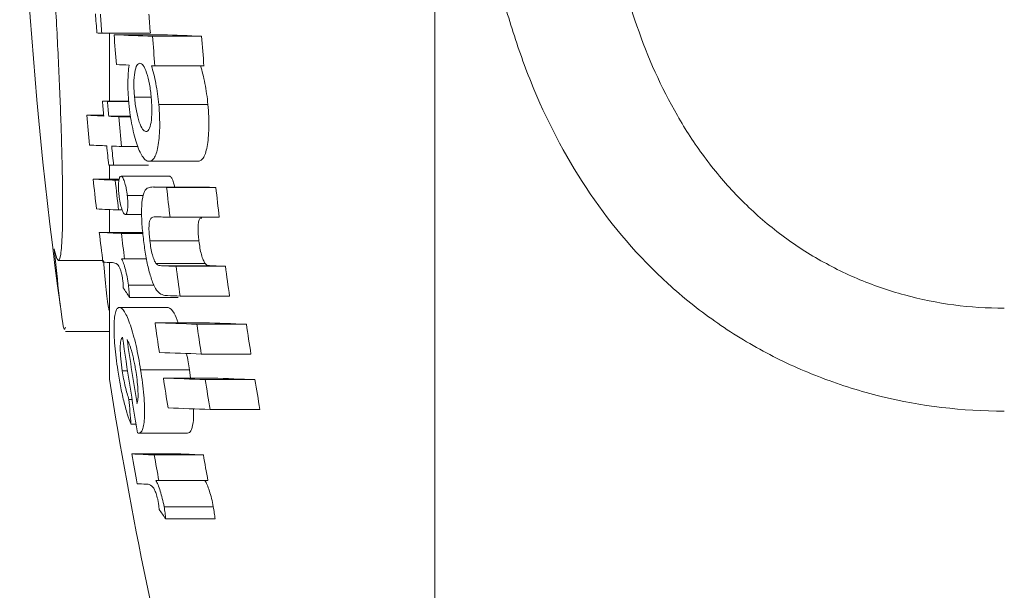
# Model space of a CAD drawing. Header units: millimetres. Extents: x 154 to 910, y 64 to 795.
# Tile 2 of 27: x 154 to 175, y 124 to 136. Entities that reach past the tile are written whole.
import ezdxf

# ---------------------------------------------------------------- set-up
doc = ezdxf.new("R2010")
doc.units = ezdxf.units.MM

msp = doc.modelspace()

# ---------------------------------------------------------------- linework, layer by layer
at = {"color": 7, "linetype": 'Continuous', "lineweight": 15}
for p, q in [((163.206, 105.018), (163.206, 179.018)), ((156.184, 135.303), (157.206, 135.303)), ((156.344, 135.303), (156.344, 133.872)), ((156.441, 135.27), (157.466, 135.27)), ((157.253, 135.24), (158.287, 135.24)), ((157.302, 134.612), (158.337, 134.612)), ((156.197, 133.872), (156.751, 133.872)), ((156.302, 133.867), (156.751, 133.867)), ((156.874, 133.953), (157.224, 133.953)), ((157.384, 133.799), (158.42, 133.799)), ((155.866, 133.575), (156.225, 133.575)), ((156.33, 133.553), (156.79, 133.553)), ((156.539, 133.544), (156.791, 133.544)), ((156.601, 132.916), (156.948, 132.916)), ((156.344, 132.525), (156.344, 132.229)), ((156.433, 132.521), (157.165, 132.521)), ((157.175, 132.604), (158.209, 132.604)), ((156.001, 132.229), (156.55, 132.229)), ((156.467, 132.207), (156.546, 132.207)), ((156.589, 132.291), (157.615, 132.291)), ((158.305, 132.063), (157.271, 132.063)), ((157.288, 132.063), (158.323, 132.063)), ((157.549, 132.054), (158.587, 132.054)), ((158.305, 132.063), (158.323, 132.063)), ((156.72, 131.885), (157.062, 131.885)), ((156.344, 131.588), (156.344, 131.108)), ((156.537, 131.579), (156.614, 131.579)), ((156.678, 131.483), (157.024, 131.483)), ((157.621, 131.426), (158.66, 131.426)), ((156.13, 131.108), (157.048, 131.108)), ((156.596, 131.085), (157.05, 131.085)), ((157.196, 130.927), (158.23, 130.927)), ((156.601, 130.55), (156.663, 130.547)), ((156.663, 130.547), (157.126, 130.547)), ((155.269, 130.518), (156.203, 130.518)), ((156.344, 130.472), (156.344, 128.018)), ((157.325, 130.452), (158.361, 130.452)), ((157.442, 130.405), (158.479, 130.405)), ((157.75, 130.394), (158.79, 130.394)), ((156.744, 129.995), (157.285, 129.995)), ((156.766, 129.739), (157.795, 129.739)), ((157.834, 129.766), (158.876, 129.766)), ((156.555, 129.526), (157.581, 129.526)), ((157.305, 129.205), (158.34, 129.205)), ((158.186, 129.173), (159.232, 129.173)), ((155.415, 129.018), (156.344, 129.018)), ((158.28, 128.545), (159.327, 128.545)), ((156.615, 128.192), (156.725, 128.192)), ((157.002, 128.209), (158.033, 128.209)), ((158.033, 128.209), (158.055, 128.038)), ((157.481, 128.038), (158.518, 128.038)), ((158.363, 128.007), (159.411, 128.007)), ((156.756, 127.588), (156.821, 127.588)), ((158.466, 127.379), (159.515, 127.379)), ((156.799, 127.065), (156.907, 127.065)), ((156.96, 126.879), (157.991, 126.879)), ((156.819, 126.441), (157.848, 126.441)), ((157.289, 126.419), (158.324, 126.419)), ((157.323, 125.883), (157.385, 125.88)), ((157.385, 125.88), (158.421, 125.88)), ((157.496, 125.328), (158.534, 125.328)), ((157.532, 125.073), (158.57, 125.073))]:
    msp.add_line(p, q, dxfattribs=at)
at = {"color": 7, "linetype": 'Continuous', "lineweight": 15, "flags": 128}
for points in [[(157.229, 134.614), (157.238, 134.614), (157.247, 134.614), (157.256, 134.613), (157.265, 134.613), (157.275, 134.613), (157.284, 134.612), (157.293, 134.612), (157.302, 134.612)], [(156.388, 130.47), (156.39, 130.47), (156.393, 130.471), (156.396, 130.471), (156.399, 130.471), (156.401, 130.471), (156.404, 130.471), (156.407, 130.471), (156.41, 130.471)], [(157.112, 125.804), (157.115, 125.804), (157.118, 125.804), (157.121, 125.804), (157.123, 125.804), (157.126, 125.804), (157.129, 125.805), (157.132, 125.805), (157.135, 125.805)]]:
    msp.add_lwpolyline(points, dxfattribs=at)
at = {"color": 7, "linetype": 'Continuous', "lineweight": 15}
for centre, radius, start, end in [((245.453, 142.018), 91, 179.05552, 187.87837), ((245.241, 141.87), 89.403, 183.94999, 184.20946), ((245.241, 141.865), 89.299, 183.95459, 184.21435), ((245.242, 141.865), 88.28, 184.00031, 184.26309), ((159.342, 206.349), 71.116, 267.37072, 267.45459), ((245.242, 141.854), 89.044, 184.24043, 184.64586), ((161.352, 254.881), 119.712, 267.64911, 268.03757), ((245.242, 141.824), 88.235, 184.27937, 184.68854), ((162.429, 257.566), 122.396, 267.67624, 268.06064), ((245.242, 141.824), 87.204, 184.33009, 184.74413), ((160.663, 235.684), 101.128, 267.63509, 267.78752), ((245.242, 141.87), 89.403, 185.13273, 185.33486), ((159.464, 205.093), 71.296, 267.37418, 267.45794), ((245.242, 141.865), 89.299, 185.1387, 185.34107), ((245.241, 141.888), 89.762, 185.31346, 185.7163), ((158.807, 190.082), 56.583, 267.0198, 267.3854), ((159.943, 215.002), 81.529, 267.46027, 267.60736), ((245.242, 141.856), 89.091, 185.35359, 185.75949), ((158.87, 189.528), 56.657, 267.0218, 267.3872), ((245.242, 141.87), 89.403, 185.73933, 185.9995), ((160.006, 214.481), 81.636, 267.46201, 267.60901), ((245.242, 141.865), 89.299, 185.74602, 186.0065), ((159.599, 203.95), 71.499, 267.37804, 267.46169), ((159.091, 191.796), 59.647, 267.03095, 267.4786), ((245.242, 141.888), 89.762, 186.17704, 186.58051), ((245.242, 141.865), 89.299, 186.20917, 186.61476), ((162.48, 275.41), 143.44, 267.92558, 268.02995), ((245.242, 141.824), 88.235, 186.35713, 186.76773), ((163.57, 278.647), 146.678, 267.94997, 268.05326), ((245.242, 141.824), 87.204, 186.43264, 186.84817), ((159.163, 191.259), 59.738, 267.03329, 267.48061), ((162.497, 273.311), 141.969, 267.90991, 268.03202), ((245.242, 141.888), 89.762, 186.89776, 187.30183), ((159.223, 190.841), 59.814, 267.03522, 267.48227), ((245.242, 141.865), 89.299, 186.93367, 187.28182), ((158.905, 182.333), 51.924, 267.0224, 267.221), ((162.624, 272.463), 142.153, 267.91081, 268.03497), ((245.242, 141.824), 88.235, 187.44306, 187.85463), ((163.716, 275.685), 145.375, 267.93546, 268.05832), ((245.242, 141.824), 87.204, 187.53161, 187.94814), ((171.546, 139.496), 17.71, 212.6608, 213.4309), ((162.773, 273.819), 144.138, 267.93045, 268.0364), ((162.715, 268.925), 139.825, 267.78271, 268.1439), ((245.242, 141.846), 88.841, 188.18067, 188.59018), ((245.242, 141.815), 87.969, 188.2623, 188.67596), ((163.808, 272.107), 143.007, 267.80881, 268.1662), ((245.242, 141.815), 86.934, 188.36134, 188.78003), ((245.242, 141.878), 89.568, 188.33176, 189.63811), ((245.242, 141.874), 89.478, 188.36922, 189.24146), ((162.813, 268.577), 140.105, 267.78505, 268.14589), ((245.248, 142.018), 90, 188.94902, 194.49577), ((245.242, 141.846), 88.841, 188.94154, 189.35189), ((162.9, 268.291), 140.357, 267.78714, 268.14768), ((245.242, 141.815), 87.969, 189.03089, 189.44541), ((163.996, 271.498), 143.564, 267.81329, 268.17003), ((245.242, 141.815), 86.934, 189.13929, 189.55888), ((228.392, 133.14), 71.851, 184.43153, 184.85047), ((163.007, 267.97), 140.665, 267.78969, 268.14986), ((159.941, 147.831), 21.163, 261.8413, 261.9013), ((245.242, 141.888), 89.762, 189.90909, 190.3164), ((159.935, 187.082), 60.721, 267.05813, 267.50194), ((245.242, 141.865), 89.299, 189.96096, 190.31191), ((160.999, 188.476), 62.114, 267.09233, 267.53131), ((245.242, 141.865), 88.28, 190.07715, 190.43228), ((159.649, 178.494), 52.751, 267.0466, 267.2437), ((172.846, 136.066), 18.851, 214.9309, 215.674)]:
    msp.add_arc(centre, radius, start, end, dxfattribs=at)
for points, knots in [([(175.206, 127.341), (174.32, 127.341), (173.454, 127.446), (172.184, 127.757), (171.765, 127.887), (170.959, 128.193), (170.569, 128.37), (169.816, 128.769), (169.45, 128.993), (168.756, 129.481), (168.428, 129.744), (167.497, 130.589), (166.945, 131.233), (166.009, 132.607), (165.618, 133.342), (165.129, 134.513), (164.983, 134.915), (164.725, 135.724), (164.612, 136.132), (164.317, 137.371), (164.178, 138.215), (164.039, 139.504), (164.004, 139.938), (163.958, 140.815), (163.947, 141.254), (163.948, 142.561), (163.992, 143.423), (164.176, 145.13), (164.315, 145.974), (164.613, 147.226), (164.728, 147.639), (164.987, 148.445), (165.132, 148.839), (165.456, 149.609), (165.634, 149.985), (166.03, 150.719), (166.249, 151.078), (166.956, 152.107), (167.497, 152.731), (168.429, 153.57), (168.762, 153.834), (169.453, 154.315), (169.814, 154.535), (170.566, 154.929), (170.959, 155.106), (171.77, 155.411), (172.183, 155.538), (173.023, 155.742), (173.45, 155.819), (174.32, 155.923), (174.763, 155.95), (175.206, 155.95)], [0, 0, 0, 0, 0.0625, 0.0625, 0.09375, 0.09375, 0.125, 0.125, 0.15625, 0.15625, 0.1875, 0.1875, 0.25, 0.25, 0.3125, 0.3125, 0.34375, 0.34375, 0.375, 0.375, 0.4375, 0.4375, 0.46875, 0.46875, 0.5, 0.5, 0.5625, 0.5625, 0.625, 0.625, 0.65625, 0.65625, 0.6875, 0.6875, 0.71875, 0.71875, 0.75, 0.75, 0.8125, 0.8125, 0.84375, 0.84375, 0.875, 0.875, 0.90625, 0.90625, 0.9375, 0.9375, 0.96875, 0.96875, 1, 1, 1, 1]), ([(175.206, 153.783), (174.847, 153.783), (174.488, 153.76), (173.786, 153.666), (173.441, 153.597), (172.763, 153.414), (172.43, 153.3), (171.779, 153.025), (171.468, 152.868), (170.872, 152.515), (170.588, 152.319), (170.045, 151.887), (169.788, 151.652), (169.075, 150.911), (168.669, 150.362), (167.973, 149.164), (167.693, 148.534), (167.352, 147.555), (167.251, 147.223), (167.072, 146.549), (166.994, 146.205), (166.791, 145.173), (166.698, 144.479), (166.575, 143.084), (166.546, 142.381), (166.545, 140.969), (166.575, 140.255), (166.698, 138.853), (166.792, 138.159), (167.059, 136.792), (167.233, 136.117), (167.692, 134.792), (167.972, 134.161), (168.486, 133.269), (168.674, 132.98), (169.085, 132.424), (169.309, 132.157), (169.786, 131.657), (170.04, 131.424), (170.582, 130.99), (170.871, 130.788), (171.47, 130.431), (171.78, 130.273), (172.425, 129.999), (172.762, 129.882), (173.788, 129.603), (174.488, 129.51), (175.206, 129.51)], [0, 0, 0, 0, 0.03125, 0.03125, 0.0625, 0.0625, 0.09375, 0.09375, 0.125, 0.125, 0.15625, 0.15625, 0.1875, 0.1875, 0.25, 0.25, 0.3125, 0.3125, 0.34375, 0.34375, 0.375, 0.375, 0.4375, 0.4375, 0.5, 0.5, 0.5625, 0.5625, 0.625, 0.625, 0.6875, 0.6875, 0.75, 0.75, 0.78125, 0.78125, 0.8125, 0.8125, 0.84375, 0.84375, 0.875, 0.875, 0.90625, 0.90625, 0.9375, 0.9375, 1, 1, 1, 1]), ([(155.181, 130.762), (155.209, 130.63), (155.234, 130.552), (155.278, 130.502), (155.297, 130.531), (155.32, 130.654), (155.327, 130.707), (155.338, 130.841), (155.343, 130.922), (155.354, 131.201), (155.358, 131.433), (155.357, 131.85), (155.356, 132.001), (155.351, 132.321), (155.348, 132.49), (155.34, 132.845), (155.335, 133.03), (155.322, 133.418), (155.315, 133.622), (155.291, 134.246), (155.271, 134.679), (155.237, 135.357), (155.225, 135.588), (155.199, 136.051), (155.185, 136.284), (155.171, 136.518)], [0, 0, 0, 0, 0.125, 0.125, 0.25, 0.25, 0.3125, 0.3125, 0.375, 0.375, 0.5, 0.5, 0.5625, 0.5625, 0.625, 0.625, 0.6875, 0.6875, 0.75, 0.75, 0.875, 0.875, 0.9375, 0.9375, 1, 1, 1, 1]), ([(156.759, 134.631), (156.752, 134.577), (156.746, 134.522), (156.737, 134.401), (156.735, 134.338), (156.733, 134.205), (156.734, 134.133), (156.741, 133.988), (156.746, 133.915), (156.753, 133.841)], [0, 0, 0, 0, 0.25, 0.25, 0.5, 0.5, 0.75, 0.75, 1, 1, 1, 1]), ([(156.874, 133.953), (156.87, 134.002), (156.866, 134.05), (156.861, 134.146), (156.86, 134.192), (156.861, 134.329), (156.867, 134.412), (156.889, 134.544), (156.904, 134.595), (156.932, 134.641), (156.943, 134.652), (156.964, 134.665), (156.975, 134.667), (156.986, 134.668)], [0, 0, 0, 0, 0.125, 0.125, 0.25, 0.25, 0.5, 0.5, 0.75, 0.75, 0.875, 0.875, 1, 1, 1, 1]), ([(156.986, 134.668), (156.998, 134.666), (157.009, 134.663), (157.033, 134.648), (157.045, 134.637), (157.081, 134.587), (157.105, 134.535), (157.15, 134.399), (157.171, 134.318), (157.196, 134.182), (157.203, 134.135), (157.216, 134.039), (157.221, 133.989), (157.225, 133.94)], [0, 0, 0, 0, 0.125, 0.125, 0.25, 0.25, 0.5, 0.5, 0.75, 0.75, 0.875, 0.875, 1, 1, 1, 1]), ([(157.384, 133.799), (157.376, 133.875), (157.368, 133.951), (157.347, 134.1), (157.336, 134.172), (157.309, 134.31), (157.295, 134.377), (157.263, 134.502), (157.247, 134.559), (157.229, 134.614)], [0, 0, 0, 0, 0.25, 0.25, 0.5, 0.5, 0.75, 0.75, 1, 1, 1, 1]), ([(158.264, 134.614), (158.281, 134.559), (158.298, 134.502), (158.329, 134.379), (158.344, 134.314), (158.371, 134.173), (158.383, 134.101), (158.404, 133.951), (158.412, 133.875), (158.42, 133.799)], [0, 0, 0, 0, 0.25, 0.25, 0.5, 0.5, 0.75, 0.75, 1, 1, 1, 1]), ([(157.114, 133.232), (157.103, 133.234), (157.091, 133.236), (157.068, 133.251), (157.056, 133.263), (157.019, 133.314), (156.995, 133.365), (156.95, 133.497), (156.93, 133.577), (156.904, 133.711), (156.896, 133.757), (156.883, 133.854), (156.878, 133.903), (156.874, 133.953)], [0, 0, 0, 0, 0.125, 0.125, 0.25, 0.25, 0.5, 0.5, 0.75, 0.75, 0.875, 0.875, 1, 1, 1, 1]), ([(157.225, 133.94), (157.229, 133.892), (157.233, 133.844), (157.238, 133.75), (157.239, 133.703), (157.238, 133.568), (157.231, 133.489), (157.21, 133.357), (157.195, 133.305), (157.167, 133.259), (157.157, 133.248), (157.136, 133.234), (157.125, 133.233), (157.114, 133.232)], [0, 0, 0, 0, 0.125, 0.125, 0.25, 0.25, 0.5, 0.5, 0.75, 0.75, 0.875, 0.875, 1, 1, 1, 1]), ([(156.753, 133.841), (156.757, 133.798), (156.761, 133.755), (156.77, 133.671), (156.776, 133.63), (156.793, 133.506), (156.807, 133.424), (156.853, 133.196), (156.89, 133.061), (156.968, 132.836), (157.01, 132.747), (157.073, 132.66), (157.094, 132.639), (157.135, 132.611), (157.155, 132.606), (157.175, 132.604)], [0, 0, 0, 0, 0.0625, 0.0625, 0.125, 0.125, 0.25, 0.25, 0.5, 0.5, 0.75, 0.75, 0.875, 0.875, 1, 1, 1, 1]), ([(157.175, 132.604), (157.195, 132.605), (157.214, 132.607), (157.25, 132.629), (157.268, 132.647), (157.301, 132.695), (157.316, 132.729), (157.344, 132.809), (157.356, 132.856), (157.376, 132.967), (157.384, 133.027), (157.397, 133.158), (157.401, 133.231), (157.405, 133.384), (157.404, 133.463), (157.397, 133.628), (157.391, 133.714), (157.384, 133.799)], [0, 0, 0, 0, 0.125, 0.125, 0.25, 0.25, 0.375, 0.375, 0.5, 0.5, 0.625, 0.625, 0.75, 0.75, 0.875, 0.875, 1, 1, 1, 1]), ([(158.42, 133.799), (158.427, 133.714), (158.433, 133.63), (158.44, 133.467), (158.441, 133.385), (158.436, 133.158), (158.422, 133.024), (158.392, 132.86), (158.38, 132.811), (158.352, 132.731), (158.337, 132.697), (158.304, 132.648), (158.286, 132.629), (158.248, 132.607), (158.229, 132.605), (158.209, 132.604)], [0, 0, 0, 0, 0.125, 0.125, 0.25, 0.25, 0.5, 0.5, 0.625, 0.625, 0.75, 0.75, 0.875, 0.875, 1, 1, 1, 1]), ([(156.589, 132.291), (156.578, 132.289), (156.568, 132.284), (156.551, 132.246), (156.544, 132.218), (156.536, 132.144), (156.534, 132.1), (156.535, 132.024), (156.536, 131.997), (156.54, 131.943), (156.543, 131.915), (156.546, 131.887)], [0, 0, 0, 0, 0.25, 0.25, 0.5, 0.5, 0.75, 0.75, 0.875, 0.875, 1, 1, 1, 1]), ([(156.72, 131.885), (156.717, 131.912), (156.713, 131.939), (156.705, 131.992), (156.701, 132.018), (156.685, 132.093), (156.674, 132.137), (156.649, 132.211), (156.637, 132.242), (156.612, 132.281), (156.6, 132.287), (156.589, 132.291)], [0, 0, 0, 0, 0.125, 0.125, 0.25, 0.25, 0.5, 0.5, 0.75, 0.75, 1, 1, 1, 1]), ([(157.615, 132.291), (157.629, 132.283), (157.655, 132.268), (157.693, 132.174), (157.711, 132.093), (157.718, 132.063)], [0, 0, 0, 0, 0.406575, 0.778461, 1, 1, 1, 1]), ([(157.099, 131.994), (157.088, 131.976), (157.078, 131.957), (157.061, 131.907), (157.053, 131.878), (157.033, 131.777), (157.024, 131.693), (157.019, 131.498), (157.023, 131.389), (157.038, 131.164), (157.05, 131.05), (157.064, 130.935)], [0, 0, 0, 0, 0.125, 0.125, 0.25, 0.25, 0.5, 0.5, 0.75, 0.75, 1, 1, 1, 1]), ([(157.288, 132.063), (157.254, 132.064), (157.221, 132.063), (157.157, 132.048), (157.125, 132.034), (157.099, 131.994)], [0, 0, 0, 0, 0.5, 0.5, 1, 1, 1, 1]), ([(156.546, 131.887), (156.553, 131.833), (156.56, 131.779), (156.581, 131.679), (156.593, 131.636), (156.617, 131.562), (156.63, 131.532), (156.655, 131.493), (156.666, 131.487), (156.678, 131.483)], [0, 0, 0, 0, 0.25, 0.25, 0.5, 0.5, 0.75, 0.75, 1, 1, 1, 1]), ([(156.678, 131.483), (156.689, 131.486), (156.699, 131.49), (156.716, 131.528), (156.722, 131.558), (156.73, 131.631), (156.732, 131.675), (156.731, 131.75), (156.73, 131.777), (156.726, 131.83), (156.723, 131.857), (156.72, 131.885)], [0, 0, 0, 0, 0.25, 0.25, 0.5, 0.5, 0.75, 0.75, 0.875, 0.875, 1, 1, 1, 1]), ([(157.196, 130.927), (157.191, 130.973), (157.186, 131.019), (157.179, 131.108), (157.177, 131.152), (157.178, 131.272), (157.187, 131.336), (157.209, 131.393), (157.218, 131.405), (157.237, 131.42), (157.247, 131.426), (157.277, 131.435), (157.298, 131.437), (157.319, 131.437)], [0, 0, 0, 0, 0.125, 0.125, 0.25, 0.25, 0.5, 0.5, 0.625, 0.625, 0.75, 0.75, 1, 1, 1, 1]), ([(158.292, 131.407), (158.273, 131.408), (158.242, 131.41), (158.217, 131.313), (158.209, 131.201), (158.214, 131.065), (158.225, 130.973), (158.23, 130.927)], [0, 0, 0, 0, 0.293817, 0.476501, 0.659666, 0.831741, 1, 1, 1, 1]), ([(155.415, 129.113), (155.408, 129.087), (155.383, 128.987), (155.3, 129.579), (155.216, 130.411), (155.181, 130.762)], [0, 0, 0, 0, 0.16485, 0.648286, 1, 1, 1, 1]), ([(157.064, 130.935), (157.078, 130.825), (157.093, 130.717), (157.13, 130.506), (157.152, 130.402), (157.2, 130.216), (157.227, 130.132), (157.281, 129.991), (157.31, 129.937), (157.339, 129.891)], [0, 0, 0, 0, 0.25, 0.25, 0.5, 0.5, 0.75, 0.75, 1, 1, 1, 1]), ([(157.325, 130.452), (157.312, 130.472), (157.299, 130.495), (157.274, 130.556), (157.261, 130.594), (157.238, 130.679), (157.228, 130.727), (157.21, 130.825), (157.203, 130.876), (157.196, 130.927)], [0, 0, 0, 0, 0.25, 0.25, 0.5, 0.5, 0.75, 0.75, 1, 1, 1, 1]), ([(158.23, 130.927), (158.237, 130.877), (158.244, 130.827), (158.261, 130.729), (158.272, 130.681), (158.295, 130.596), (158.308, 130.558), (158.334, 130.496), (158.347, 130.473), (158.361, 130.452)], [0, 0, 0, 0, 0.25, 0.25, 0.5, 0.5, 0.75, 0.75, 1, 1, 1, 1]), ([(156.744, 129.995), (156.736, 130.054), (156.727, 130.112), (156.705, 130.223), (156.693, 130.277), (156.668, 130.373), (156.655, 130.417), (156.628, 130.492), (156.615, 130.521), (156.601, 130.55)], [0, 0, 0, 0, 0.25, 0.25, 0.5, 0.5, 0.75, 0.75, 1, 1, 1, 1]), ([(156.216, 130.518), (156.259, 130.077), (156.304, 129.607), (156.332, 129.477), (156.334, 129.469)], [0, 0, 0, 0, 0.937808, 1, 1, 1, 1]), ([(156.41, 130.471), (156.442, 130.469), (156.475, 130.463), (156.52, 130.421), (156.53, 130.41), (156.549, 130.381), (156.559, 130.36), (156.579, 130.311), (156.589, 130.282), (156.604, 130.227), (156.608, 130.207), (156.617, 130.165), (156.62, 130.142), (156.623, 130.119)], [0, 0, 0, 0, 0.5, 0.5, 0.625, 0.625, 0.75, 0.75, 0.875, 0.875, 0.9375, 0.9375, 1, 1, 1, 1]), ([(157.442, 130.405), (157.423, 130.406), (157.404, 130.408), (157.366, 130.418), (157.346, 130.425), (157.325, 130.452)], [0, 0, 0, 0, 0.5, 0.5, 1, 1, 1, 1]), ([(158.361, 130.452), (158.382, 130.425), (158.401, 130.418), (158.44, 130.408), (158.46, 130.406), (158.479, 130.405)], [0, 0, 0, 0, 0.5, 0.5, 1, 1, 1, 1]), ([(156.623, 130.119), (156.625, 130.103), (156.627, 130.087), (156.628, 130.072), (156.63, 130.056), (156.631, 130.041), (156.632, 130.026), (156.634, 129.996), (156.635, 129.967), (156.636, 129.939)], [0, 0, 0, 0, 0.0000481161, 0.0000481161, 0.0000481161, 0.0000963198, 0.0000963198, 0.0000963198, 0.0001915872, 0.0001915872, 0.0001915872, 0.0001915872]), ([(156.766, 129.739), (156.764, 129.78), (156.762, 129.821), (156.755, 129.907), (156.75, 129.951), (156.744, 129.995)], [0, 0, 0, 0, 0.5, 0.5, 1, 1, 1, 1]), ([(157.339, 129.891), (157.379, 129.833), (157.418, 129.81), (157.493, 129.782), (157.531, 129.777), (157.568, 129.775)], [0, 0, 0, 0, 0.5, 0.5, 1, 1, 1, 1]), ([(156.555, 129.526), (156.54, 129.525), (156.525, 129.521), (156.498, 129.493), (156.486, 129.471), (156.467, 129.409), (156.459, 129.369), (156.447, 129.274), (156.443, 129.217), (156.438, 129.032), (156.444, 128.881), (156.465, 128.636), (156.474, 128.55), (156.496, 128.378), (156.509, 128.291), (156.522, 128.203)], [0, 0, 0, 0, 0.125, 0.125, 0.25, 0.25, 0.375, 0.375, 0.5, 0.5, 0.75, 0.75, 0.875, 0.875, 1, 1, 1, 1]), ([(157.002, 128.209), (156.988, 128.297), (156.973, 128.385), (156.941, 128.556), (156.924, 128.641), (156.887, 128.804), (156.867, 128.881), (156.827, 129.024), (156.807, 129.091), (156.765, 129.213), (156.744, 129.267), (156.703, 129.362), (156.683, 129.402), (156.643, 129.464), (156.625, 129.487), (156.588, 129.518), (156.572, 129.523), (156.555, 129.526)], [0, 0, 0, 0, 0.125, 0.125, 0.25, 0.25, 0.375, 0.375, 0.5, 0.5, 0.625, 0.625, 0.75, 0.75, 0.875, 0.875, 1, 1, 1, 1]), ([(157.581, 129.526), (157.622, 129.508), (157.687, 129.479), (157.764, 129.278), (157.793, 129.205)], [0, 0, 0, 0, 0.633216, 1, 1, 1, 1]), ([(156.615, 128.192), (156.602, 128.278), (156.59, 128.364), (156.575, 128.528), (156.571, 128.605), (156.572, 128.736), (156.577, 128.788), (156.594, 128.863), (156.606, 128.885), (156.619, 128.899)], [0, 0, 0, 0, 0.25, 0.25, 0.5, 0.5, 0.75, 0.75, 1, 1, 1, 1]), ([(156.716, 128.85), (156.731, 128.821), (156.746, 128.791), (156.77, 128.734), (156.777, 128.715), (156.793, 128.67), (156.801, 128.645), (156.808, 128.619)], [0, 0, 0, 0, 0.5, 0.5, 0.75, 0.75, 1, 1, 1, 1]), ([(156.808, 128.619), (156.818, 128.586), (156.827, 128.552), (156.844, 128.48), (156.853, 128.443), (156.869, 128.365), (156.877, 128.325), (156.891, 128.244), (156.898, 128.203), (156.905, 128.162)], [0, 0, 0, 0, 0.25, 0.25, 0.5, 0.5, 0.75, 0.75, 1, 1, 1, 1]), ([(157.968, 128.556), (157.981, 128.498), (158.006, 128.386), (158.024, 128.266), (158.033, 128.209)], [0, 0, 0, 0, 0.518252, 1, 1, 1, 1]), ([(156.522, 128.203), (156.539, 128.092), (156.557, 127.982), (156.598, 127.766), (156.621, 127.659), (156.669, 127.459), (156.694, 127.368), (156.746, 127.201), (156.772, 127.13), (156.799, 127.065)], [0, 0, 0, 0, 0.25, 0.25, 0.5, 0.5, 0.75, 0.75, 1, 1, 1, 1]), ([(156.756, 127.588), (156.743, 127.628), (156.73, 127.669), (156.704, 127.759), (156.691, 127.807), (156.666, 127.911), (156.655, 127.965), (156.633, 128.077), (156.624, 128.134), (156.615, 128.192)], [0, 0, 0, 0, 0.25, 0.25, 0.5, 0.5, 0.75, 0.75, 1, 1, 1, 1]), ([(156.905, 128.162), (156.915, 128.092), (156.925, 128.021), (156.939, 127.884), (156.944, 127.818), (156.948, 127.699), (156.948, 127.645), (156.943, 127.579), (156.94, 127.56), (156.933, 127.528), (156.929, 127.516), (156.925, 127.504)], [0, 0, 0, 0, 0.25, 0.25, 0.5, 0.5, 0.75, 0.75, 0.875, 0.875, 1, 1, 1, 1]), ([(156.96, 126.879), (156.976, 126.88), (156.991, 126.883), (157.019, 126.908), (157.032, 126.927), (157.065, 127.013), (157.079, 127.109), (157.085, 127.297), (157.085, 127.365), (157.08, 127.515), (157.075, 127.596), (157.061, 127.764), (157.051, 127.852), (157.029, 128.029), (157.015, 128.119), (157.002, 128.209)], [0, 0, 0, 0, 0.125, 0.125, 0.25, 0.25, 0.5, 0.5, 0.625, 0.625, 0.75, 0.75, 0.875, 0.875, 1, 1, 1, 1]), ([(158.116, 127.391), (158.116, 127.383), (158.124, 127.258), (158.109, 127.079), (158.067, 126.899), (158.017, 126.886), (157.991, 126.879)], [0, 0, 0, 0, 0.021089, 0.333145, 0.657667, 1, 1, 1, 1]), ([(157.135, 125.805), (157.167, 125.803), (157.201, 125.797), (157.249, 125.754), (157.259, 125.743), (157.28, 125.714), (157.291, 125.692), (157.314, 125.644), (157.326, 125.615), (157.343, 125.56), (157.348, 125.54), (157.359, 125.498), (157.363, 125.475), (157.368, 125.453)], [0, 0, 0, 0, 0.5, 0.5, 0.625, 0.625, 0.75, 0.75, 0.875, 0.875, 0.9375, 0.9375, 1, 1, 1, 1]), ([(157.496, 125.328), (157.485, 125.387), (157.473, 125.445), (157.445, 125.556), (157.43, 125.61), (157.4, 125.707), (157.384, 125.751), (157.353, 125.826), (157.338, 125.855), (157.323, 125.883)], [0, 0, 0, 0, 0.25, 0.25, 0.5, 0.5, 0.75, 0.75, 1, 1, 1, 1]), ([(158.358, 125.883), (158.374, 125.855), (158.389, 125.826), (158.42, 125.752), (158.436, 125.708), (158.467, 125.611), (158.482, 125.558), (158.51, 125.446), (158.522, 125.387), (158.534, 125.328)], [0, 0, 0, 0, 0.25, 0.25, 0.5, 0.5, 0.75, 0.75, 1, 1, 1, 1]), ([(157.368, 125.453), (157.371, 125.437), (157.373, 125.421), (157.376, 125.406), (157.378, 125.39), (157.38, 125.375), (157.382, 125.36), (157.384, 125.345), (157.385, 125.33), (157.387, 125.316), (157.388, 125.301), (157.39, 125.287), (157.391, 125.272)], [0, 0, 0, 0, 0.0000481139, 0.0000481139, 0.0000481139, 0.0000963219, 0.0000963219, 0.0000963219, 0.0001442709, 0.0001442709, 0.0001442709, 0.0001923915, 0.0001923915, 0.0001923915, 0.0001923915]), ([(157.532, 125.073), (157.528, 125.113), (157.524, 125.154), (157.512, 125.24), (157.504, 125.284), (157.496, 125.328)], [0, 0, 0, 0, 0.5, 0.5, 1, 1, 1, 1]), ([(158.534, 125.328), (158.542, 125.284), (158.549, 125.24), (158.561, 125.155), (158.566, 125.113), (158.57, 125.073)], [0, 0, 0, 0, 0.5, 0.5, 1, 1, 1, 1])]:
    msp.add_open_spline(points, degree=3, knots=knots, dxfattribs=at)

doc.saveas('drawing.dxf')
